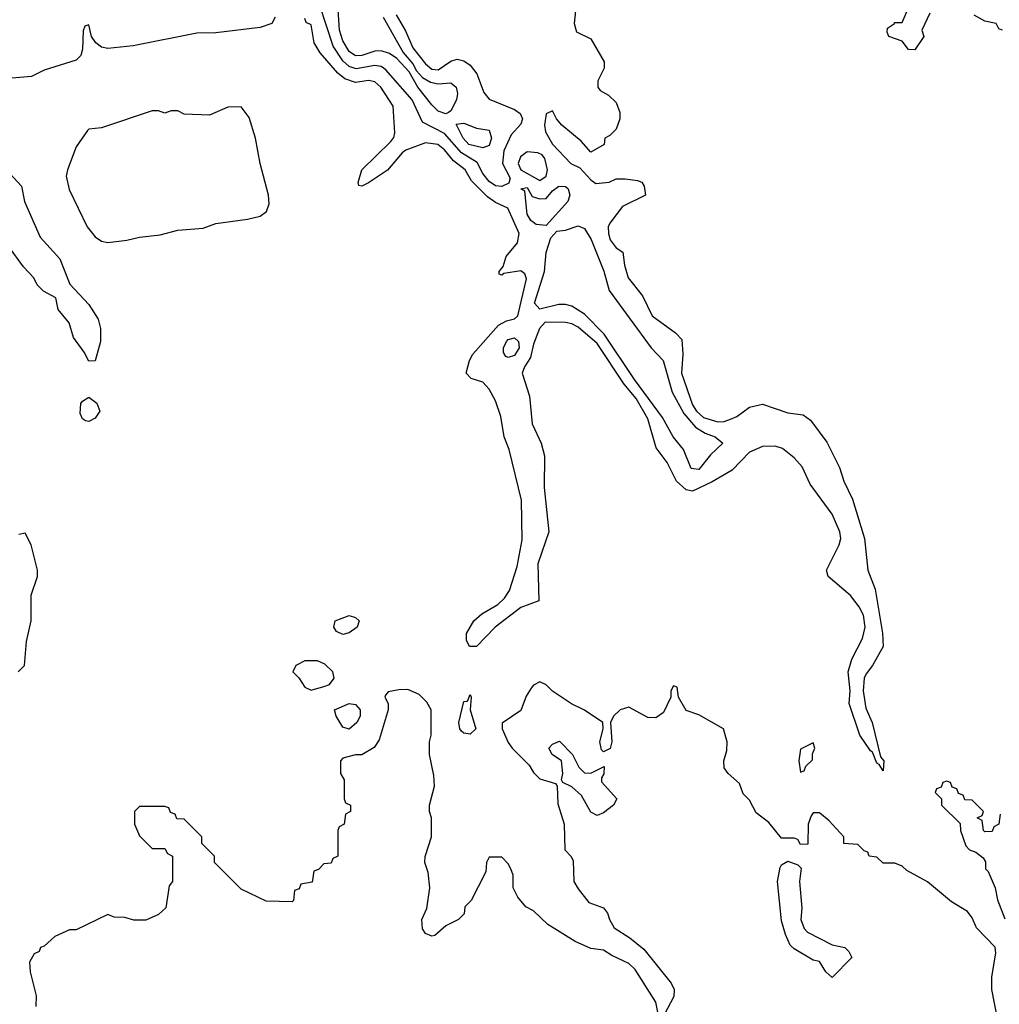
# Model space of a CAD drawing. Header units: inches. Extents: x 2380053 to 2584298, y 380219 to 546618.
# Tile 210 of 256: x 2473393 to 2476476, y 481023 to 484123. Entities that reach past the tile are written whole.
import ezdxf

# ---------------------------------------------------------------- set-up
doc = ezdxf.new("R2010")
doc.units = ezdxf.units.IN
doc.header["$MEASUREMENT"] = 0
doc.layers.add('C4478', color=7, linetype='Continuous')

msp = doc.modelspace()

# ---------------------------------------------------------------- linework, layer by layer
at = {"layer": 'C4478', "color": 2}
for points, elevation in [([(2474577.8, 484137.8), (2474607, 484087), (2474630, 484033.7), (2474670, 483983.6), (2474690, 483966.4), (2474710, 483965.2), (2474750, 483992.2), (2474770, 483998), (2474790, 483993.4), (2474810, 483979.5), (2474831.7, 483951.7), (2474853.8, 483893.8), (2474870, 483872.7), (2474950, 483839.5), (2474967.3, 483827.3), (2474975.3, 483810), (2474970, 483794), (2474939.4, 483760.6), (2474915.9, 483710), (2474912.3, 483670), (2474936, 483624), (2474931.8, 483608.2), (2474910, 483597.3), (2474890, 483599.8), (2474870, 483613.7), (2474850, 483638), (2474832.5, 483672.5), (2474783.7, 483703.7), (2474730, 483763.8), (2474660.1, 483800.1), (2474627.4, 483870), (2474544.8, 483964.8), (2474530, 483975.1), (2474510, 483978.7), (2474451.9, 483968.1), (2474430, 483975.3), (2474410, 483993.3), (2474379, 484039), (2474315.3, 484235.3)], 34), ([(2475142, 484150), (2475138, 484110), (2475144.7, 484084.7), (2475190, 484062), (2475232, 483990), (2475232, 483970), (2475212, 483930), (2475212, 483910), (2475219.6, 483899.6), (2475245.4, 483885.4), (2475270, 483862), (2475281, 483830), (2475281, 483810), (2475270, 483778), (2475250, 483758), (2475234, 483750), (2475232, 483730), (2475190, 483706), (2475160.2, 483740.2), (2475099, 483790), (2475082, 483810), (2475070, 483835.3), (2475050, 483826), (2475044, 483790), (2475047.3, 483770), (2475070, 483731), (2475126.8, 483670), (2475156, 483656), (2475190, 483618), (2475206.4, 483606.4), (2475248.4, 483611.6), (2475270, 483622), (2475298, 483622), (2475336.8, 483616.8), (2475350.7, 483610.7), (2475358, 483598), (2475362, 483570), (2475290, 483534), (2475250, 483482), (2475244.9, 483470), (2475245.5, 483450), (2475251, 483430), (2475270, 483404.7), (2475291, 483391), (2475296, 483350), (2475307.3, 483310), (2475353.2, 483253.2), (2475382.8, 483190), (2475456.8, 483136.8), (2475476.3, 483116.3), (2475479.3, 483070), (2475475.8, 483010), (2475510.3, 482910), (2475522.3, 482890), (2475544.9, 482870), (2475590, 482856.5), (2475610, 482857.4), (2475630, 482864.9), (2475650, 482873.7), (2475690, 482902.6), (2475730, 482912.2), (2475810, 482884.9), (2475858.6, 482878.5), (2475881.5, 482861.5), (2475932.8, 482792.7), (2475972.5, 482712.5), (2475986, 482670), (2476013.2, 482613.2), (2476051.5, 482490), (2476061.8, 482390), (2476084.9, 482330), (2476108.2, 482191.8), (2476110.5, 482150), (2476077.1, 482090), (2476056.4, 482063.6), (2476050.4, 482049.6), (2476047.7, 482010), (2476055.3, 481955.2), (2476076, 481910), (2476102, 481802), (2476111.8, 481790), (2476110, 481758), (2476098, 481778), (2476090, 481782), (2476077, 481817), (2476070, 481821.2), (2476036.9, 481870), (2476003.5, 481970), (2476006.3, 482010), (2476000.5, 482070), (2476011.8, 482110), (2476044.7, 482175.2), (2476053.3, 482210), (2476048.5, 482248.5), (2476034.9, 482274.9), (2476007.6, 482310), (2475937, 482370), (2475931.6, 482390), (2475971.2, 482470), (2475976.9, 482490), (2475974, 482510), (2475950, 482566.6), (2475880.2, 482660.2), (2475855.6, 482715.6), (2475830, 482743.5), (2475793.2, 482773.2), (2475770, 482780.3), (2475730, 482778.7), (2475690, 482761.6), (2475635.5, 482704.5), (2475572.4, 482667.6), (2475510, 482638.7), (2475490, 482642.4), (2475459.7, 482670), (2475430, 482729.2), (2475395.4, 482775.4), (2475370, 482866), (2475332.9, 482930), (2475295, 482975), (2475210, 483103.6), (2475150, 483155.1), (2475130, 483165.1), (2475110, 483169.3), (2475046, 483170), (2475028.8, 483150), (2475010, 483101.2), (2475000.7, 483059.3), (2474981.3, 483030), (2474974, 483010), (2474997.6, 482937.6), (2475005.3, 482850), (2475034, 482790), (2475044.4, 482750), (2475043.1, 482650), (2475058.3, 482510), (2475023.6, 482410), (2475026.4, 482293.6), (2474970, 482272), (2474889.1, 482210.9), (2474830, 482149.2), (2474808, 482150), (2474799, 482170), (2474799.3, 482190), (2474821.6, 482230), (2474847.2, 482252.7), (2474897.8, 482282.2), (2474918.6, 482301.4), (2474934.5, 482325.5), (2474958.4, 482401.6), (2474974.2, 482485.8), (2474972.1, 482610), (2474933.5, 482770), (2474917.7, 482810), (2474907, 482873), (2474890, 482922.7), (2474870, 482959.5), (2474850, 482982), (2474813.6, 482993.6), (2474798, 483010), (2474808.7, 483050), (2474819, 483070), (2474899.2, 483160.8), (2474925.1, 483174.9), (2474950, 483181.3), (2474960.7, 483190), (2474987.3, 483307.3), (2474982.5, 483322.5), (2474970, 483332.3), (2474916, 483324), (2474910, 483318), (2474902, 483322), (2474902, 483330), (2474914, 483346), (2474923.3, 483376.7), (2474959.6, 483420.4), (2474965.1, 483450), (2474929.4, 483529.4), (2474890, 483547), (2474864.7, 483564.8), (2474815, 483615.1), (2474795.1, 483650), (2474757.8, 483677.8), (2474730, 483713.3), (2474708.7, 483730), (2474670, 483734.7), (2474608, 483712), (2474596.3, 483703.7), (2474550, 483649), (2474490, 483608.7), (2474470, 483598), (2474460.4, 483600.4), (2474458, 483610), (2474469, 483650), (2474561.2, 483738.8), (2474570, 483752), (2474573.1, 483766.9), (2474568, 483850), (2474529.4, 483910), (2474510, 483927), (2474490, 483931), (2474450, 483925.1), (2474416.2, 483936.2), (2474393.9, 483953.9), (2474338, 484018), (2474319.3, 484050), (2474310, 484106), (2474294, 484114), (2474290, 484126)], 38), ([(2474536.9, 484130), (2474599.2, 484019.2), (2474630, 483984), (2474641.2, 483961.2), (2474660.7, 483940.7), (2474685.5, 483925.5), (2474710, 483921.1), (2474750, 483924), (2474766.8, 483910), (2474770.6, 483890), (2474767.7, 483870), (2474750, 483835.3), (2474742, 483830), (2474734, 483826), (2474710, 483834.5), (2474690, 483854.5), (2474645.4, 483910), (2474618.3, 483958.3), (2474580.1, 484000.1), (2474556.3, 484016.3), (2474530, 484024.8), (2474510, 484023.9), (2474470, 484009.8), (2474450, 484008.6), (2474430, 484022.4), (2474410, 484056), (2474399.7, 484090), (2474394.3, 484170)], 30), ([(2476256.9, 484143.1), (2476232, 484090), (2476238, 484070), (2476210, 484028), (2476190, 484029), (2476170, 484055.3), (2476128, 484070), (2476123.1, 484083.1), (2476124, 484096), (2476146, 484110), (2476146, 484114), (2476170, 484114), (2476186, 484150)], 38), ([(2474196.3, 484130), (2474186, 484110), (2474150, 484098.4), (2474010, 484081.3), (2473950, 484079.7), (2473750, 484040.5), (2473670, 484031.6), (2473650, 484036.2), (2473632.3, 484050), (2473619, 484070), (2473610, 484106), (2473598, 484102), (2473592.7, 484087.3), (2473590.6, 484030), (2473584.9, 484010), (2473570, 483995.1), (2473470, 483963.7), (2473430, 483943.7), (2473343.5, 483936.5)], 38), ([(2476486, 484090), (2476474, 484094), (2476466, 484110), (2476430, 484118), (2476396.5, 484136.5)], 38), ([(2473350, 483650.8), (2473398, 483598), (2473408.2, 483550), (2473457.5, 483437.5), (2473518.8, 483370), (2473551, 483290), (2473610, 483226), (2473639.8, 483179.8), (2473647.3, 483150), (2473646.8, 483110), (2473630.8, 483049.2), (2473610, 483048), (2473596, 483076), (2473562.6, 483122.6), (2473548.4, 483168.4), (2473514, 483210), (2473506.8, 483246.8), (2473467.9, 483267.9), (2473447.7, 483287.7), (2473437.2, 483310), (2473404.9, 483344.9), (2473358, 483410)], 38), ([(2473388, 482070), (2473408, 482090), (2473414.6, 482165.4), (2473428.7, 482230), (2473429.1, 482310.9), (2473448.7, 482370), (2473449, 482390), (2473429.1, 482469.1), (2473410, 482506), (2473390, 482502)], 42), ([(2475401.2, 480998.8), (2475395.1, 481030), (2475330, 481133.2), (2475310, 481152.3), (2475256.6, 481176.6), (2475230, 481194), (2475190, 481199), (2475140.9, 481220.9), (2475054.6, 481274.6), (2475010, 481318), (2474986, 481330), (2474960.4, 481360.4), (2474946, 481390), (2474946, 481430), (2474938, 481450), (2474930, 481466), (2474910, 481486), (2474870, 481486), (2474862, 481470), (2474859.6, 481440.4), (2474814, 481350), (2474794, 481330), (2474791.6, 481308.4), (2474774, 481290), (2474734, 481270), (2474699.6, 481240.4), (2474690, 481238), (2474670, 481246), (2474660.4, 481260.4), (2474658, 481290), (2474674.6, 481325.4), (2474684, 481390), (2474678, 481438), (2474668, 481470), (2474668.4, 481488.4), (2474688.7, 481550), (2474688.7, 481610), (2474682, 481630), (2474682, 481650), (2474698, 481710), (2474696.4, 481743.6), (2474682, 481810), (2474682, 481850), (2474688, 481870), (2474688, 481950), (2474674.6, 481974.6), (2474650, 481998), (2474614, 482014), (2474586.4, 482013.6), (2474552.7, 482007.3), (2474543.6, 481996.4), (2474542, 481990), (2474552, 481970), (2474552, 481950), (2474523.8, 481856.2), (2474508.3, 481831.7), (2474470, 481808.7), (2474450, 481808.7), (2474410, 481798), (2474402, 481790), (2474402, 481750), (2474414, 481730), (2474414, 481670), (2474418, 481658), (2474434, 481650), (2474434, 481630), (2474418, 481622), (2474414, 481590), (2474398, 481582), (2474394, 481570), (2474394, 481490), (2474378, 481482), (2474372.7, 481467.3), (2474350, 481466), (2474332.7, 481447.3), (2474318, 481442), (2474312.7, 481407.3), (2474278, 481402), (2474272.7, 481387.3), (2474258, 481382), (2474254, 481350), (2474250, 481346), (2474168.4, 481348.4), (2474090, 481386), (2474006, 481470), (2474006, 481490), (2473966, 481530), (2473966, 481550), (2473910, 481606), (2473887.3, 481607.3), (2473882, 481622), (2473867.3, 481627.3), (2473862, 481642), (2473850, 481646), (2473770, 481646), (2473754, 481630), (2473754, 481590), (2473770, 481554), (2473810, 481514), (2473850, 481514), (2473858, 481498), (2473874, 481490), (2473874, 481410), (2473863.6, 481396.4), (2473852.7, 481327.3), (2473830, 481306), (2473790, 481288), (2473751.6, 481288.4), (2473723.6, 481296.4), (2473690, 481298), (2473670, 481306), (2473570, 481258), (2473550, 481258), (2473503.6, 481236.4), (2473470, 481206), (2473458, 481202), (2473454, 481190), (2473438, 481182), (2473423.6, 481156.4), (2473425.4, 481125.4), (2473444.7, 481050), (2473443.6, 481016.4)], 42), ([(2476479.3, 480930), (2476452, 481070), (2476452, 481110), (2476464.7, 481184.7), (2476463.1, 481203.1), (2476403.7, 481263.7), (2476390, 481295.3), (2476375.3, 481315.3), (2476325.6, 481345.6), (2476250, 481409.2), (2476184.7, 481444.7), (2476170, 481458), (2476147.3, 481467.3), (2476110, 481468), (2476090, 481486), (2476066, 481490), (2476062, 481502), (2476050, 481506), (2476030, 481526), (2475986, 481530), (2475986, 481550), (2475940.4, 481600.4), (2475910, 481626), (2475890, 481626), (2475883.6, 481616.4), (2475874, 481590), (2475872.7, 481527.3), (2475850, 481526), (2475842, 481542), (2475830, 481546), (2475790, 481546), (2475750, 481595.3), (2475710, 481626), (2475690, 481666), (2475670, 481686), (2475658, 481718), (2475622, 481750), (2475610, 481768), (2475608.7, 481790), (2475618, 481822), (2475619, 481850), (2475608, 481890), (2475530, 481934), (2475490, 481948), (2475466, 481990), (2475462, 482022), (2475450, 482026), (2475442, 482010), (2475442, 481990), (2475418.4, 481941.6), (2475394.8, 481925.2), (2475370, 481926), (2475310, 481959), (2475282, 481950), (2475262, 481930), (2475252, 481910), (2475256, 481850), (2475251.1, 481828.9), (2475230, 481818), (2475224, 481824), (2475219, 481850), (2475228.7, 481890), (2475228, 481910), (2475170, 481949.3), (2475129.5, 481969.5), (2475069.3, 482009.3), (2475050, 482028.7), (2475030, 482038), (2475010, 482028), (2475002, 482018), (2474987.1, 481992.9), (2474970, 481948), (2474911.3, 481908.7), (2474911, 481890), (2474930, 481847.3), (2474943, 481830), (2474996.1, 481776.1), (2475010, 481753.4), (2475030, 481733.4), (2475078.8, 481718.8), (2475084.7, 481710), (2475086, 481654), (2475106, 481590), (2475108.2, 481510), (2475128.4, 481488.4), (2475134.9, 481474.9), (2475136.4, 481410), (2475150, 481387.3), (2475183.8, 481343.8), (2475230, 481327.3), (2475243, 481310), (2475248.5, 481290), (2475264, 481264), (2475312.5, 481232.5), (2475356.5, 481196.5), (2475443, 481090), (2475452.2, 481070), (2475451.7, 481048.3), (2475421, 480990)], 42), ([(2476478, 481622), (2476474, 481590), (2476458, 481582), (2476452.7, 481567.3), (2476430, 481566), (2476426, 481570), (2476422, 481602), (2476406, 481610), (2476422, 481618), (2476426, 481630), (2476390, 481666), (2476367.3, 481667.3), (2476362, 481682), (2476347.3, 481687.3), (2476342, 481702), (2476327.3, 481707.3), (2476322, 481722), (2476310, 481726), (2476298, 481722), (2476292.7, 481707.3), (2476278, 481702), (2476274, 481690), (2476294, 481670), (2476294, 481650), (2476352.7, 481592.7), (2476354, 481570), (2476370, 481522), (2476382, 481510), (2476402, 481502), (2476424.7, 481484.7), (2476432, 481472), (2476432, 481450), (2476441, 481441), (2476462.8, 481390), (2476470, 481352), (2476492.7, 481292.7)], 42)]:
    msp.add_lwpolyline(points, dxfattribs=dict(at, elevation=elevation))
for points, elevation in [([(2474090, 483848.7), (2474047.3, 483847.3), (2473990, 483822), (2473910, 483825.2), (2473890, 483835.3), (2473870, 483835.3), (2473850, 483828.7), (2473830, 483835.3), (2473810, 483835.3), (2473650, 483782), (2473610, 483778), (2473606, 483774), (2473570, 483722), (2473543, 483650), (2473539.3, 483630), (2473548.5, 483588.5), (2473605.5, 483470), (2473630, 483439.1), (2473650, 483425.5), (2473670, 483421.6), (2473730, 483428.2), (2473770, 483438.4), (2473834.7, 483445.3), (2473890, 483460.5), (2473970, 483466.4), (2474010, 483480.5), (2474110, 483494.4), (2474150, 483504.4), (2474170, 483518.8), (2474177.4, 483542.6), (2474175.8, 483570), (2474149.6, 483670), (2474134.7, 483750), (2474114.5, 483814.5)], 42), ([(2474850, 483719.6), (2474806, 483730), (2474788.4, 483750), (2474766.3, 483793.7), (2474790, 483796.3), (2474830, 483780.7), (2474870, 483774.8), (2474878, 483750), (2474870, 483726)], 30), ([(2474990, 483706.6), (2474968.8, 483691.2), (2474961.3, 483670), (2474970.4, 483650), (2475030, 483616.4), (2475049.4, 483630), (2475054, 483650), (2475045.1, 483685.1), (2475036.9, 483696.9), (2475023.6, 483703.6)], 38), ([(2475050, 483475.1), (2475018, 483478), (2475001.1, 483490), (2474989.8, 483510), (2474982.5, 483582.5), (2474969.6, 483590.4), (2474990, 483593.8), (2475006, 483566), (2475030, 483558.9), (2475050, 483559.5), (2475070, 483583.7), (2475090, 483599), (2475110, 483597.4), (2475118.7, 483590), (2475124.6, 483570), (2475117.4, 483550)], 34), ([(2475530, 482707), (2475506, 482710), (2475481.6, 482770), (2475449.8, 482809.8), (2475415.8, 482870), (2475327.8, 482990), (2475232.5, 483132.5), (2475170, 483195.1), (2475130, 483220.4), (2475110, 483226.2), (2475090, 483225.6), (2475030, 483211.6), (2475013.3, 483230), (2475043.9, 483330), (2475049.6, 483390), (2475064, 483436), (2475082.9, 483457.1), (2475110, 483460.2), (2475150, 483473.4), (2475170, 483465.5), (2475191, 483431), (2475231, 483331), (2475247.4, 483270), (2475380.4, 483090), (2475417.6, 483050), (2475446.5, 482950), (2475483, 482883), (2475520, 482840), (2475550, 482821.1), (2475581, 482810), (2475606, 482790), (2475567.2, 482752.8)], 34), ([(2474930, 483059.5), (2474922.7, 483062.7), (2474915.1, 483075.1), (2474915.6, 483090), (2474924.7, 483110), (2474930, 483116.4), (2474950, 483121.6), (2474963, 483110), (2474964.9, 483090), (2474950, 483065.1)], 34), ([(2473610, 482858), (2473600.4, 482860.4), (2473590, 482866), (2473583.1, 482883.1), (2473585.6, 482914.4), (2473590, 482922), (2473610, 482934), (2473635.3, 482915.3), (2473644.7, 482890), (2473630, 482868.7)], 38), ([(2474410, 482187.6), (2474390, 482197.2), (2474380.9, 482210), (2474385.2, 482230), (2474430, 482247.3), (2474450, 482240.7), (2474460.7, 482230), (2474454.8, 482210), (2474430, 482192.7)], 38), ([(2474330, 482104), (2474290, 482104), (2474262, 482090), (2474252, 482070), (2474271.1, 482051.1), (2474290, 482022), (2474310, 482012), (2474350, 482024), (2474368, 482030), (2474382, 482050), (2474378, 482070), (2474353.6, 482093.6)], 42), ([(2474810, 481874), (2474790, 481876.9), (2474783.5, 481883.5), (2474778, 481890), (2474774.3, 481910), (2474790, 481976), (2474802, 481978), (2474810, 481998), (2474814, 481990), (2474810.3, 481950), (2474828, 481890)], 38), ([(2474430, 481889.6), (2474410, 481895.3), (2474389, 481930), (2474384, 481950), (2474430, 481970.5), (2474450, 481966.8), (2474464, 481950), (2474464, 481930), (2474454, 481910)], 38), ([(2475190, 481751.3), (2475232, 481772), (2475231.1, 481748.9), (2475223.6, 481736.4), (2475223.6, 481723.6), (2475272, 481670), (2475262, 481650), (2475230, 481626), (2475210, 481618), (2475190, 481628), (2475160.4, 481680.4), (2475130, 481708), (2475102, 481722), (2475098, 481730), (2475102, 481750), (2475098, 481790), (2475068, 481810), (2475058, 481830), (2475070, 481842), (2475091.3, 481851.3), (2475132, 481810), (2475152, 481770), (2475170, 481752)], 42), ([(2475890, 481846), (2475850, 481826), (2475844.7, 481790), (2475850, 481754), (2475862, 481758), (2475867.3, 481772.7), (2475887.3, 481792.7), (2475888, 481812), (2475895.3, 481830)], 42), ([(2475950, 481108), (2475930, 481126), (2475910, 481158), (2475890, 481162), (2475830, 481198), (2475818, 481210), (2475803.2, 481243.2), (2475790, 481286), (2475777.2, 481410), (2475785.6, 481454.4), (2475790, 481462), (2475810, 481474), (2475842, 481462), (2475852, 481452), (2475846.8, 481410), (2475853.7, 481326.3), (2475850.8, 481290), (2475862, 481262), (2475872, 481250), (2475950, 481211), (2475990, 481202), (2476002, 481190), (2476011.1, 481171.1)], 42)]:
    msp.add_lwpolyline(points, close=True, dxfattribs=dict(at, elevation=elevation))

doc.saveas('drawing.dxf')
